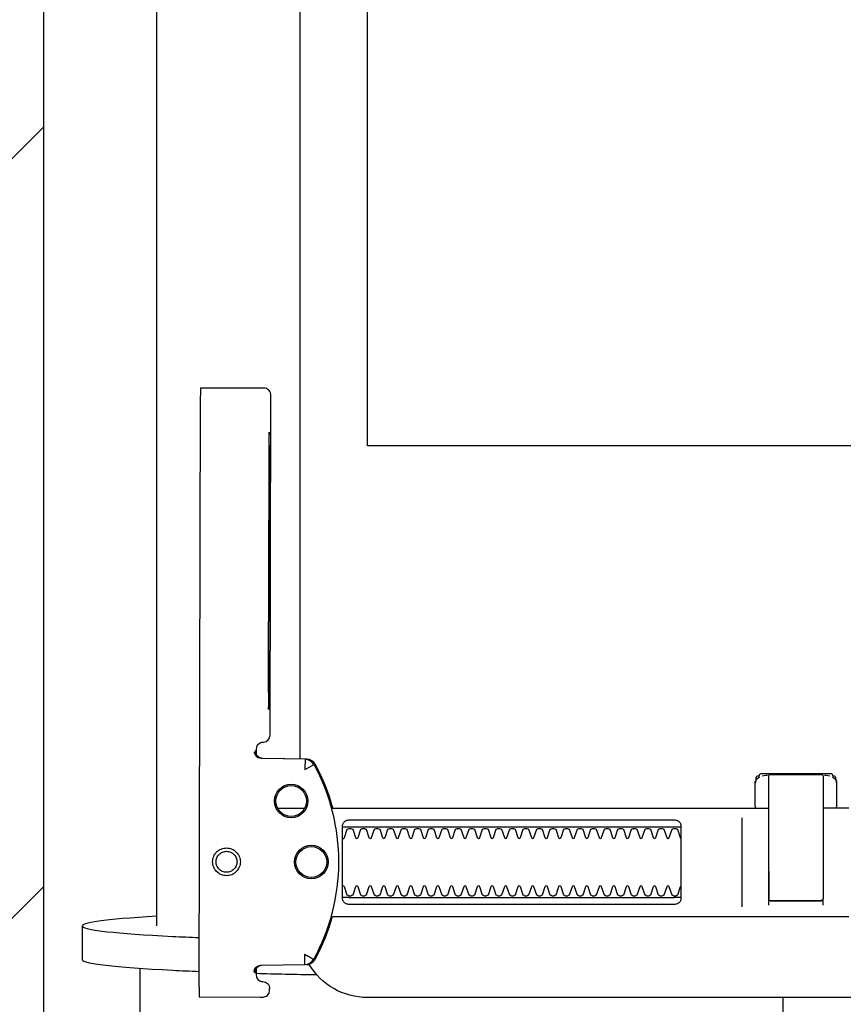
# Model space of a CAD drawing. Header units: millimetres. Extents: x 28600 to 181045, y -399112 to -163690.
# Tile 157 of 256: x 61155 to 61167, y -197704 to -197689. Entities that reach past the tile are written whole.
import ezdxf

# ---------------------------------------------------------------- set-up
doc = ezdxf.new("R2010")
doc.units = ezdxf.units.MM
doc.layers.get('0').update_dxf_attribs({"color": 8})
doc.layers.add('!! 1_hatch projektowane ściany', color=8, linetype='Continuous')
doc.layers.add('!! 1_PROJ Sciany', color=8, linetype='Continuous')
doc.layers.add('!!_@ wypos sanit nd', color=8, linetype='Continuous', plot=False)

# ---------------------------------------------------------------- blocks, each defined once
blk = doc.blocks.new('A$C4ebe9e89')
for points in [[(-0.18941, 0.18181), (-0.19441, 0.18181)], [(-0.19567, 0.17331), (-0.20939, 0.17331)], [(-0.18941, 0.17081), (-0.04454, 0.17081), (-0.04035, 0.17071), (-0.03616, 0.17042), (-0.032, 0.16993), (-0.02786, 0.16925), (-0.02376, 0.16837), (-0.0197, 0.16731), (-0.0157, 0.16606), (-0.01176, 0.16462), (-0.00789, 0.163), (-0.0041, 0.1612), (-0.0004, 0.15923), (0.0032, 0.15708), (0.00671, 0.15478), (0.0101, 0.1523), (0.01337, 0.14968)], [(-0.19839, 0.16455), (-0.11148, 0.16437)], [(-0.19593, 0.15629), (-0.19608, 0.15629), (-0.19638, 0.15629), (-0.19593, 0.1562), (-0.19577, 0.15614), (-0.19563, 0.15605), (-0.19551, 0.15594), (-0.1954, 0.15581), (-0.19532, 0.15567), (-0.19526, 0.15551), (-0.19523, 0.15535)], [(-0.16479, 0.14865), (-0.16466, 0.1552), (-0.16464, 0.15536), (-0.1646, 0.15551), (-0.16454, 0.15566), (-0.16445, 0.15579), (-0.16435, 0.15591), (-0.16422, 0.15601), (-0.16408, 0.15609), (-0.16394, 0.15614), (-0.16348, 0.15622), (-0.1638, 0.15623), (-0.16395, 0.15623)], [(-0.12195, 0.15427), (-0.15195, 0.15433)], [(-0.15195, 0.15423), (-0.12195, 0.15417)], [(-0.172, 0.15297), (-0.172, 0.14892)], [(-0.172, 0.06856), (-0.172, 0.07236)], [(0.16493, 0.14968), (-0.16477, 0.14968)], [(-0.172, 0.14497), (-0.172, 0.08036)], [(-0.1852, 0.14236), (-0.1852, 0.09436)], [(-0.1748, 0.09436), (-0.1748, 0.14236)], [(-0.11847, 0.04968), (-0.11847, 0.13968), (0.11153, 0.13968), (0.11153, 0.04968)], [(-0.17342, 0.08436), (-0.18658, 0.08436)], [(-0.172, 0.0823), (-0.17167, 0.08236), (-0.1682, 0.08236), (-0.16809, 0.08236), (-0.16798, 0.08234), (-0.16789, 0.08225), (-0.16779, 0.08224), (-0.16762, 0.08223), (-0.16752, 0.08223), (-0.16741, 0.08221), (-0.1673, 0.08214), (-0.16725, 0.082), (-0.16725, 0.08174), (-0.16711, 0.08172), (-0.16701, 0.08168), (-0.16693, 0.08162), (-0.16687, 0.08148), (-0.16687, 0.07124), (-0.16691, 0.07111), (-0.16701, 0.07103), (-0.16725, 0.07098), (-0.16725, 0.07071), (-0.16728, 0.07061), (-0.16735, 0.07054), (-0.16746, 0.0705), (-0.16762, 0.07049), (-0.16775, 0.07048), (-0.16789, 0.07046), (-0.16797, 0.07039), (-0.16807, 0.07036), (-0.1682, 0.07036), (-0.17167, 0.07036), (-0.172, 0.07041)], [(-0.16829, 0.08235), (-0.16772, 0.08221), (-0.16738, 0.08176)], [(-0.18633, 0.08036), (-0.17526, 0.08036), (-0.17367, 0.08036)], [(-0.16723, 0.08135), (-0.16714, 0.08082), (-0.16713, 0.08055)], [(-0.2, 0.07831), (-0.20939, 0.07831)], [(-0.18633, 0.07236), (-0.1855, 0.07236), (-0.18567, 0.07246), (-0.1857, 0.07256)], [(-0.16713, 0.07216), (-0.16714, 0.0719), (-0.16723, 0.07137)], [(-0.16738, 0.07096), (-0.16772, 0.07051), (-0.16829, 0.07036)]]:
    blk.add_lwpolyline(points)
for points in [[(-0.19989, 0.16454), (-0.19995, 0.15554, 0.009369), (-0.19993, 0.15511), (-0.19991, 0.15494), (-0.19986, 0.15477), (-0.19978, 0.15461), (-0.19968, 0.15447), (-0.19955, 0.15435), (-0.1994, 0.15426), (-0.19924, 0.15419), (-0.19907, 0.15415), (-0.19895, 0.15414), (-0.1988, 0.15414)], [(-0.16412, 0.15607), (-0.16324, 0.15607), (-0.16303, 0.15604), (-0.16282, 0.15598), (-0.16264, 0.15587), (-0.16249, 0.15572), (-0.16236, 0.15555), (-0.16228, 0.15535), (-0.16224, 0.15515, 0.002299), (-0.16224, 0.15503, 0.40455), (-0.16124, 0.15406), (-0.11145, 0.15396), (-0.11127, 0.15396), (-0.11111, 0.15396), (-0.11099, 0.15396), (-0.11083, 0.15397), (-0.11065, 0.15401), (-0.11048, 0.15408), (-0.11033, 0.15418), (-0.1102, 0.1543), (-0.11009, 0.15445), (-0.11001, 0.15461), (-0.10996, 0.15479), (-0.10995, 0.15497), (-0.10997, 0.16396), (-0.10998, 0.16435)], [(-0.19576, 0.15613), (-0.19665, 0.15613, 0.282591), (-0.19753, 0.15558), (-0.19757, 0.15549), (-0.19761, 0.15538), (-0.19763, 0.15529), (-0.19764, 0.15514, -0.415352), (-0.19864, 0.15414)], [(-0.19623, 0.15644), (-0.19587, 0.15638), (-0.19555, 0.15617), (-0.19533, 0.15585), (-0.19523, 0.1555), (-0.19513, 0.14894), (-0.19513, 0.14888, 0.265347), (-0.19435, 0.14762, 0.125711), (-0.17997, 0.14391, 0.125711), (-0.16558, 0.14756, 0.26954), (-0.16479, 0.14885), (-0.16467, 0.1554), (-0.16464, 0.15562), (-0.16456, 0.15583), (-0.16444, 0.15601), (-0.16428, 0.15617), (-0.16409, 0.15628), (-0.16388, 0.15635), (-0.16368, 0.15638)], [(-0.19512, 0.14869), (-0.19511, 0.1485), (-0.19509, 0.1484), (-0.19506, 0.1483), (-0.19503, 0.1482), (-0.19498, 0.1481), (-0.19493, 0.148), (-0.19488, 0.14791), (-0.19482, 0.14782), (-0.19475, 0.14774), (-0.19467, 0.14766), (-0.1946, 0.14759), (-0.19451, 0.14753), (-0.19443, 0.14747), (-0.19434, 0.14742), (-0.19358, 0.14701), (-0.19281, 0.14663), (-0.19203, 0.14628), (-0.19124, 0.14594), (-0.19044, 0.14563), (-0.18964, 0.14534), (-0.18882, 0.14507), (-0.188, 0.14483), (-0.188, 0.06856, 0.414214)], [(-0.172, 0.14478), (-0.17117, 0.14502), (-0.17034, 0.14528), (-0.16952, 0.14557), (-0.16871, 0.14588), (-0.16791, 0.14622), (-0.16712, 0.14657), (-0.16635, 0.14695), (-0.16558, 0.14736), (-0.16557, 0.14736, 0.269546), (-0.16479, 0.14865)], [(-0.15993, 0.04968), (-0.17248, 0.04968, 0.405519), (-0.172, 0.05018), (-0.172, 0.05088, 0.414214), (-0.1725, 0.05138), (-0.1875, 0.05138, 0.414214), (-0.188, 0.05088), (-0.188, 0.05018, 0.405519), (-0.18751, 0.04968), (-0.19, 0.04968, -0.414214), (-0.2, 0.05968), (-0.2, 0.13968, -0.266001), (-0.19506, 0.1483)], [(-0.18353, 0.09336, 0.182836), (-0.18364, 0.09345), (-0.18485, 0.09386, 0.050055), (-0.185, 0.09412), (-0.185, 0.0944, 0.050055), (-0.18485, 0.09466), (-0.18364, 0.09507, 0.719897), (-0.18364, 0.09545), (-0.18485, 0.09586, 0.050055), (-0.185, 0.09612), (-0.185, 0.0964, 0.050055), (-0.18485, 0.09666), (-0.18364, 0.09707, 0.719897), (-0.18364, 0.09745), (-0.18485, 0.09786, 0.050055), (-0.185, 0.09812), (-0.185, 0.0984, 0.050055), (-0.18485, 0.09866), (-0.18364, 0.09907, 0.719897), (-0.18364, 0.09945), (-0.18485, 0.09986, 0.050055), (-0.185, 0.10012), (-0.185, 0.1004, 0.050055), (-0.18485, 0.10066), (-0.18364, 0.10107, 0.719897), (-0.18364, 0.10145), (-0.18485, 0.10186, 0.050055), (-0.185, 0.10212), (-0.185, 0.1024, 0.050055), (-0.18485, 0.10266), (-0.18364, 0.10307, 0.719897), (-0.18364, 0.10345), (-0.18485, 0.10386, 0.050055), (-0.185, 0.10412), (-0.185, 0.1044, 0.050055), (-0.18485, 0.10466), (-0.18364, 0.10507, 0.719897), (-0.18364, 0.10545), (-0.18485, 0.10586, 0.050055), (-0.185, 0.10612), (-0.185, 0.1064, 0.050055), (-0.18485, 0.10666), (-0.18364, 0.10707, 0.719897), (-0.18364, 0.10745), (-0.18485, 0.10786, 0.050055), (-0.185, 0.10812), (-0.185, 0.1084, 0.050055), (-0.18485, 0.10866), (-0.18364, 0.10907, 0.719897), (-0.18364, 0.10945), (-0.18485, 0.10986, 0.050055), (-0.185, 0.11012), (-0.185, 0.1104, 0.050055), (-0.18485, 0.11066), (-0.18364, 0.11107, 0.719897), (-0.18364, 0.11145), (-0.18485, 0.11186, 0.050055), (-0.185, 0.11212), (-0.185, 0.1124, 0.050055), (-0.18485, 0.11266), (-0.18364, 0.11307, 0.719897), (-0.18364, 0.11345), (-0.18485, 0.11386, 0.050055), (-0.185, 0.11412), (-0.185, 0.1144, 0.050055), (-0.18485, 0.11466), (-0.18364, 0.11507, 0.719897), (-0.18364, 0.11545), (-0.18485, 0.11586, 0.050055), (-0.185, 0.11612), (-0.185, 0.1164, 0.050055), (-0.18485, 0.11666), (-0.18364, 0.11707, 0.719897), (-0.18364, 0.11745), (-0.18485, 0.11786, 0.050055), (-0.185, 0.11812), (-0.185, 0.1184, 0.050055), (-0.18485, 0.11866), (-0.18364, 0.11907, 0.719897), (-0.18364, 0.11945), (-0.18485, 0.11986, 0.050055), (-0.185, 0.12012), (-0.185, 0.1204, 0.050055), (-0.18485, 0.12066), (-0.18364, 0.12107, 0.719897), (-0.18364, 0.12145), (-0.18485, 0.12186, 0.050055), (-0.185, 0.12212), (-0.185, 0.1224, 0.050055), (-0.18485, 0.12266), (-0.18364, 0.12307, 0.719897), (-0.18364, 0.12345), (-0.18485, 0.12386, 0.050055), (-0.185, 0.12412), (-0.185, 0.1244, 0.050055), (-0.18485, 0.12466), (-0.18364, 0.12507, 0.719897), (-0.18364, 0.12545), (-0.18485, 0.12586, 0.050055), (-0.185, 0.12612), (-0.185, 0.1264, 0.050055), (-0.18485, 0.12666), (-0.18364, 0.12707, 0.719897), (-0.18364, 0.12745), (-0.18485, 0.12786, 0.050055), (-0.185, 0.12812), (-0.185, 0.1284, 0.050055), (-0.18485, 0.12866), (-0.18364, 0.12907, 0.719897), (-0.18364, 0.12945), (-0.18485, 0.12986, 0.050055), (-0.185, 0.13012), (-0.185, 0.1304, 0.050055), (-0.18485, 0.13066), (-0.18364, 0.13107, 0.719897), (-0.18364, 0.13145), (-0.18485, 0.13186, 0.050055), (-0.185, 0.13212), (-0.185, 0.1324, 0.050055), (-0.18485, 0.13266), (-0.18364, 0.13307, 0.719897), (-0.18364, 0.13345), (-0.18485, 0.13386, 0.050055), (-0.185, 0.13412), (-0.185, 0.1344, 0.050055), (-0.18485, 0.13466), (-0.18364, 0.13507, 0.719897), (-0.18364, 0.13545), (-0.18485, 0.13586, 0.050055), (-0.185, 0.13612), (-0.185, 0.1364, 0.050055), (-0.18485, 0.13666), (-0.18364, 0.13707, 0.719897), (-0.18364, 0.13745), (-0.18485, 0.13786, 0.050055), (-0.185, 0.13812), (-0.185, 0.1384, 0.050055), (-0.18485, 0.13866), (-0.18364, 0.13907, 0.719897), (-0.18364, 0.13945), (-0.18485, 0.13986, 0.050055), (-0.185, 0.14012), (-0.185, 0.1404, 0.050055), (-0.18485, 0.14066), (-0.18364, 0.14107, 0.719897), (-0.18364, 0.14145), (-0.18485, 0.14186, 0.050055), (-0.185, 0.14212), (-0.185, 0.1424, 0.050055), (-0.18485, 0.14266), (-0.18364, 0.14307, 0.474594), (-0.18353, 0.14336)], [(-0.17647, 0.14336, 0.474594), (-0.17636, 0.14307), (-0.17514, 0.14266, 0.050055), (-0.175, 0.1424), (-0.175, 0.14212, 0.050055), (-0.17514, 0.14186), (-0.17636, 0.14145, 0.719897), (-0.17636, 0.14107), (-0.17514, 0.14066, 0.050055), (-0.175, 0.1404), (-0.175, 0.14012, 0.050055), (-0.17514, 0.13986), (-0.17636, 0.13945, 0.719897), (-0.17636, 0.13907), (-0.17514, 0.13866, 0.050055), (-0.175, 0.1384), (-0.175, 0.13812, 0.050055), (-0.17514, 0.13786), (-0.17636, 0.13745, 0.719897), (-0.17636, 0.13707), (-0.17514, 0.13666, 0.050055), (-0.175, 0.1364), (-0.175, 0.13612, 0.050055), (-0.17514, 0.13586), (-0.17636, 0.13545, 0.719897), (-0.17636, 0.13507), (-0.17514, 0.13466, 0.050055), (-0.175, 0.1344), (-0.175, 0.13412, 0.050055), (-0.17514, 0.13386), (-0.17636, 0.13345, 0.719897), (-0.17636, 0.13307), (-0.17514, 0.13266, 0.050055), (-0.175, 0.1324), (-0.175, 0.13212, 0.050055), (-0.17514, 0.13186), (-0.17636, 0.13145, 0.719897), (-0.17636, 0.13107), (-0.17514, 0.13066, 0.050055), (-0.175, 0.1304), (-0.175, 0.13012, 0.050055), (-0.17514, 0.12986), (-0.17636, 0.12945, 0.719897), (-0.17636, 0.12907), (-0.17514, 0.12866, 0.050055), (-0.175, 0.1284), (-0.175, 0.12812, 0.050055), (-0.17514, 0.12786), (-0.17636, 0.12745, 0.719897), (-0.17636, 0.12707), (-0.17514, 0.12666, 0.050055), (-0.175, 0.1264), (-0.175, 0.12612, 0.050055), (-0.17514, 0.12586), (-0.17636, 0.12545, 0.719897), (-0.17636, 0.12507), (-0.17514, 0.12466, 0.050055), (-0.175, 0.1244), (-0.175, 0.12412, 0.050055), (-0.17514, 0.12386), (-0.17636, 0.12345, 0.719897), (-0.17636, 0.12307), (-0.17514, 0.12266, 0.050055), (-0.175, 0.1224), (-0.175, 0.12212, 0.050055), (-0.17514, 0.12186), (-0.17636, 0.12145, 0.719897), (-0.17636, 0.12107), (-0.17514, 0.12066, 0.050055), (-0.175, 0.1204), (-0.175, 0.12012, 0.050055), (-0.17514, 0.11986), (-0.17636, 0.11945, 0.719897), (-0.17636, 0.11907), (-0.17514, 0.11866, 0.050055), (-0.175, 0.1184), (-0.175, 0.11812, 0.050055), (-0.17514, 0.11786), (-0.17636, 0.11745, 0.719897), (-0.17636, 0.11707), (-0.17514, 0.11666, 0.050055), (-0.175, 0.1164), (-0.175, 0.11612, 0.050055), (-0.17514, 0.11586), (-0.17636, 0.11545, 0.719897), (-0.17636, 0.11507), (-0.17514, 0.11466, 0.050055), (-0.175, 0.1144), (-0.175, 0.11412, 0.050055), (-0.17514, 0.11386), (-0.17636, 0.11345, 0.719897), (-0.17636, 0.11307), (-0.17514, 0.11266, 0.050055), (-0.175, 0.1124), (-0.175, 0.11212, 0.050055), (-0.17514, 0.11186), (-0.17636, 0.11145, 0.719897), (-0.17636, 0.11107), (-0.17514, 0.11066, 0.050055), (-0.175, 0.1104), (-0.175, 0.11012, 0.050055), (-0.17514, 0.10986), (-0.17636, 0.10945, 0.719897), (-0.17636, 0.10907), (-0.17514, 0.10866, 0.050055), (-0.175, 0.1084), (-0.175, 0.10812, 0.050055), (-0.17514, 0.10786), (-0.17636, 0.10745, 0.719897), (-0.17636, 0.10707), (-0.17514, 0.10666, 0.050055), (-0.175, 0.1064), (-0.175, 0.10612, 0.050055), (-0.17514, 0.10586), (-0.17636, 0.10545, 0.719897), (-0.17636, 0.10507), (-0.17514, 0.10466, 0.050055), (-0.175, 0.1044), (-0.175, 0.10412, 0.050055), (-0.17514, 0.10386), (-0.17636, 0.10345, 0.719897), (-0.17636, 0.10307), (-0.17514, 0.10266, 0.050055), (-0.175, 0.1024), (-0.175, 0.10212, 0.050055), (-0.17514, 0.10186), (-0.17636, 0.10145, 0.719897), (-0.17636, 0.10107), (-0.17514, 0.10066, 0.050055), (-0.175, 0.1004), (-0.175, 0.10012, 0.050055), (-0.17514, 0.09986), (-0.17636, 0.09945, 0.719897), (-0.17636, 0.09907), (-0.17514, 0.09866, 0.050055), (-0.175, 0.0984), (-0.175, 0.09812, 0.050055), (-0.17514, 0.09786), (-0.17636, 0.09745, 0.719897), (-0.17636, 0.09707), (-0.17514, 0.09666, 0.050055), (-0.175, 0.0964), (-0.175, 0.09612, 0.050055), (-0.17514, 0.09586), (-0.17636, 0.09545, 0.719897), (-0.17636, 0.09507), (-0.17514, 0.09466, 0.050055), (-0.175, 0.0944), (-0.175, 0.09412, 0.050055), (-0.17514, 0.09386), (-0.17636, 0.09345, 0.182836), (-0.17647, 0.09336)], [(-0.1857, 0.08016), (-0.1857, 0.07256), (-0.1857, 0.08016), (-0.18567, 0.08026), (-0.18559, 0.08034), (-0.17695, 0.08036), (-0.16725, 0.08036, -0.414214), (-0.16705, 0.08016), (-0.16705, 0.07256, -0.414214), (-0.16725, 0.07236), (-0.18543, 0.07236), (-0.18553, 0.0724), (-0.18559, 0.07256)]]:
    blk.add_lwpolyline(points, format="xyb")
for points in [[(-0.17994, 0.16256), (-0.17974, 0.16255), (-0.17954, 0.16252), (-0.17934, 0.16247), (-0.17915, 0.1624), (-0.17897, 0.16231), (-0.1788, 0.16221), (-0.17864, 0.16209), (-0.17849, 0.16196), (-0.17836, 0.16181), (-0.17824, 0.16165), (-0.17813, 0.16147), (-0.17805, 0.16129), (-0.17798, 0.1611), (-0.17793, 0.16091), (-0.1779, 0.16071), (-0.17789, 0.16051), (-0.1779, 0.16031), (-0.17793, 0.16011), (-0.17798, 0.15991), (-0.17805, 0.15972), (-0.17814, 0.15954), (-0.17824, 0.15937), (-0.17836, 0.15921), (-0.1785, 0.15906), (-0.17865, 0.15893), (-0.17881, 0.15881), (-0.17898, 0.1587), (-0.17916, 0.15862), (-0.17935, 0.15855), (-0.17955, 0.1585), (-0.17975, 0.15847), (-0.17995, 0.15846), (-0.18015, 0.15847), (-0.18035, 0.1585), (-0.18054, 0.15855), (-0.18073, 0.15862), (-0.18091, 0.15871), (-0.18108, 0.15881), (-0.18124, 0.15893), (-0.18139, 0.15907), (-0.18153, 0.15922), (-0.18165, 0.15938), (-0.18175, 0.15955), (-0.18184, 0.15973), (-0.1819, 0.15992), (-0.18195, 0.16012), (-0.18198, 0.16031), (-0.18199, 0.16052), (-0.18198, 0.16072), (-0.18195, 0.16091), (-0.1819, 0.16111), (-0.18183, 0.1613), (-0.18175, 0.16148), (-0.18164, 0.16165), (-0.18152, 0.16181), (-0.18139, 0.16196), (-0.18124, 0.1621), (-0.18108, 0.16222), (-0.1809, 0.16232), (-0.18072, 0.1624), (-0.18053, 0.16247), (-0.18034, 0.16252), (-0.18014, 0.16255)], [(-0.17994, 0.16205), (-0.17979, 0.16205), (-0.17964, 0.16202), (-0.17949, 0.16199), (-0.17935, 0.16194), (-0.17921, 0.16187), (-0.17908, 0.16179), (-0.17896, 0.1617), (-0.17884, 0.1616), (-0.17874, 0.16149), (-0.17865, 0.16136), (-0.17857, 0.16123), (-0.17851, 0.1611), (-0.17846, 0.16095), (-0.17842, 0.1608), (-0.1784, 0.16065), (-0.17839, 0.1605), (-0.1784, 0.16035), (-0.17842, 0.1602), (-0.17846, 0.16005), (-0.17851, 0.15991), (-0.17858, 0.15977), (-0.17866, 0.15964), (-0.17875, 0.15952), (-0.17885, 0.15941), (-0.17896, 0.1593), (-0.17908, 0.15921), (-0.17921, 0.15914), (-0.17935, 0.15907), (-0.1795, 0.15902), (-0.17964, 0.15898), (-0.17979, 0.15896), (-0.17995, 0.15895), (-0.1801, 0.15896), (-0.18025, 0.15899), (-0.18039, 0.15902), (-0.18054, 0.15907), (-0.18067, 0.15914), (-0.18081, 0.15922), (-0.18093, 0.15931), (-0.18104, 0.15941), (-0.18114, 0.15952), (-0.18123, 0.15965), (-0.18131, 0.15978), (-0.18138, 0.15991), (-0.18143, 0.16006), (-0.18146, 0.16021), (-0.18148, 0.16036), (-0.18149, 0.16051), (-0.18148, 0.16066), (-0.18146, 0.16081), (-0.18142, 0.16096), (-0.18137, 0.1611), (-0.18131, 0.16124), (-0.18123, 0.16137), (-0.18114, 0.16149), (-0.18104, 0.1616), (-0.18092, 0.1617), (-0.1808, 0.1618), (-0.18067, 0.16187), (-0.18053, 0.16194), (-0.18039, 0.16199), (-0.18024, 0.16203), (-0.18009, 0.16205)], [(-0.17471, 0.14336), (-0.17462, 0.14336), (-0.17454, 0.14335), (-0.17445, 0.14333), (-0.17436, 0.14331), (-0.17428, 0.14327), (-0.1742, 0.14323), (-0.17413, 0.14318), (-0.17406, 0.14313), (-0.174, 0.14306), (-0.17394, 0.14299), (-0.17389, 0.1429), (-0.17384, 0.1428), (-0.1738, 0.1427), (-0.17378, 0.14259), (-0.17376, 0.14247), (-0.17375, 0.14236), (-0.17375, 0.09436), (-0.17376, 0.09424), (-0.17378, 0.09413), (-0.1738, 0.09402), (-0.17384, 0.09391), (-0.17389, 0.09382), (-0.17394, 0.09373), (-0.174, 0.09366), (-0.17406, 0.09359), (-0.17413, 0.09353), (-0.1742, 0.09349), (-0.17428, 0.09344), (-0.17436, 0.09341), (-0.17445, 0.09339), (-0.17454, 0.09337), (-0.17462, 0.09336), (-0.17471, 0.09336), (-0.18529, 0.09336), (-0.18538, 0.09336), (-0.18546, 0.09337), (-0.18555, 0.09339), (-0.18564, 0.09341), (-0.18572, 0.09344), (-0.1858, 0.09349), (-0.18587, 0.09353), (-0.18594, 0.09359), (-0.186, 0.09366), (-0.18606, 0.09373), (-0.18611, 0.09382), (-0.18616, 0.09391), (-0.1862, 0.09402), (-0.18622, 0.09413), (-0.18624, 0.09424), (-0.18624, 0.09436), (-0.18624, 0.14236), (-0.18624, 0.14247), (-0.18622, 0.14259), (-0.1862, 0.1427), (-0.18616, 0.1428), (-0.18611, 0.1429), (-0.18606, 0.14299), (-0.186, 0.14306), (-0.18594, 0.14313), (-0.18587, 0.14318), (-0.1858, 0.14323), (-0.18572, 0.14327), (-0.18564, 0.14331), (-0.18555, 0.14333), (-0.18546, 0.14335), (-0.18538, 0.14336), (-0.18529, 0.14336)]]:
    blk.add_lwpolyline(points, close=True)
for points in [[(-0.19435, 0.14766), (-0.19435, 0.14766), (-0.19435, 0.14766), (-0.19435, 0.14766), (-0.19435, 0.14766), (-0.19435, 0.14766), (-0.19434, 0.14766), (-0.19434, 0.14766), (-0.19434, 0.14766), (-0.19434, 0.14766), (-0.19434, 0.14766), (-0.19435, 0.14766), (-0.19435, 0.14766), (-0.19435, 0.14766), (-0.19435, 0.14766), (-0.19435, 0.14766), (-0.19435, 0.14766), (-0.19435, 0.14766), (-0.19435, 0.14766), (-0.19435, 0.14767), (-0.19435, 0.14767), (-0.19435, 0.14767), (-0.19435, 0.14767), (-0.19435, 0.14767), (-0.19435, 0.14767), (-0.19435, 0.14768), (-0.19434, 0.14768), (-0.19434, 0.14768), (-0.19434, 0.14769), (-0.19434, 0.14769), (-0.19433, 0.1477), (-0.19433, 0.1477), (-0.19433, 0.14771), (-0.19433, 0.14771), (-0.19433, 0.14772), (-0.19432, 0.14772), (-0.19432, 0.14773), (-0.19432, 0.14773), (-0.19431, 0.14774), (-0.19431, 0.14774), (-0.19431, 0.14775), (-0.1943, 0.14776), (-0.1943, 0.14776), (-0.1943, 0.14777), (-0.19429, 0.14778), (-0.19429, 0.14779), (-0.19428, 0.14779), (-0.19428, 0.1478), (-0.19428, 0.14781), (-0.19427, 0.14782), (-0.19427, 0.14783), (-0.19426, 0.14784), (-0.19426, 0.14784), (-0.19425, 0.14785), (-0.19425, 0.14786), (-0.19424, 0.14787), (-0.19424, 0.14788), (-0.19423, 0.14789), (-0.19423, 0.1479), (-0.19422, 0.14791), (-0.19421, 0.14792), (-0.19421, 0.14793), (-0.1942, 0.14794), (-0.1942, 0.14796), (-0.19419, 0.14797), (-0.19418, 0.14798), (-0.19418, 0.14799), (-0.19417, 0.148), (-0.19416, 0.14801), (-0.19416, 0.14803), (-0.19415, 0.14804), (-0.19414, 0.14806), (-0.19412, 0.14809), (-0.19411, 0.14812), (-0.19409, 0.14814), (-0.19408, 0.14817), (-0.19406, 0.1482), (-0.19405, 0.14823), (-0.19395, 0.14841), (-0.19393, 0.14844), (-0.19389, 0.14851), (-0.19388, 0.14854), (-0.19386, 0.14858), (-0.19384, 0.14861), (-0.19382, 0.14864), (-0.1938, 0.14868), (-0.19378, 0.14871), (-0.19376, 0.14875), (-0.19375, 0.14877), (-0.19375, 0.14878), (-0.19374, 0.14878), (-0.19373, 0.1488), (-0.19373, 0.14881), (-0.19372, 0.14882), (-0.19372, 0.14883), (-0.19371, 0.14884), (-0.19371, 0.14885), (-0.1937, 0.14885), (-0.1937, 0.14886), (-0.1937, 0.14886), (-0.1937, 0.14886), (-0.1937, 0.14887), (-0.1937, 0.14887), (-0.19369, 0.14888), (-0.19369, 0.14889), (-0.19369, 0.14889), (-0.19368, 0.1489), (-0.19368, 0.1489), (-0.19368, 0.1489), (-0.19368, 0.14891), (-0.19367, 0.14891), (-0.19367, 0.14892), (-0.19366, 0.14892), (-0.19366, 0.14892), (-0.19365, 0.14893), (-0.19365, 0.14893), (-0.19364, 0.14894), (-0.19364, 0.14894), (-0.19364, 0.14894), (-0.19363, 0.14895), (-0.19363, 0.14895), (-0.19363, 0.14896), (-0.19363, 0.14896), (-0.19363, 0.14896), (-0.19363, 0.14897), (-0.19363, 0.14897), (-0.19363, 0.14898), (-0.19363, 0.14898), (-0.19363, 0.14899), (-0.19363, 0.14899), (-0.19364, 0.14899), (-0.19364, 0.149), (-0.19364, 0.149), (-0.19364, 0.149), (-0.19365, 0.149), (-0.19365, 0.149), (-0.19365, 0.149), (-0.19365, 0.149), (-0.19365, 0.149), (-0.19365, 0.149), (-0.19366, 0.149), (-0.19366, 0.149), (-0.19366, 0.149), (-0.19366, 0.149), (-0.19366, 0.149), (-0.19367, 0.149), (-0.19367, 0.149), (-0.19367, 0.149), (-0.19367, 0.149), (-0.19368, 0.149), (-0.19368, 0.149), (-0.19368, 0.149), (-0.19369, 0.149), (-0.19369, 0.14899), (-0.1937, 0.14899), (-0.1937, 0.14899), (-0.1937, 0.14899), (-0.19371, 0.14899), (-0.19371, 0.14899), (-0.19371, 0.14899), (-0.19372, 0.14898), (-0.19372, 0.14898), (-0.19373, 0.14898), (-0.19373, 0.14898), (-0.19373, 0.14898), (-0.19374, 0.14898), (-0.19374, 0.14898), (-0.19375, 0.14898), (-0.19375, 0.14899), (-0.19376, 0.14899), (-0.19376, 0.14899), (-0.19376, 0.14899), (-0.19377, 0.14899), (-0.19377, 0.14899), (-0.19377, 0.14899), (-0.19378, 0.14899), (-0.19378, 0.14899), (-0.19378, 0.14899), (-0.19378, 0.14899), (-0.19378, 0.14899), (-0.19379, 0.14899), (-0.19379, 0.14899), (-0.19379, 0.14899), (-0.1938, 0.14899), (-0.1938, 0.14899), (-0.19381, 0.14899), (-0.19381, 0.14899), (-0.19382, 0.14899), (-0.19382, 0.14899), (-0.19383, 0.14899), (-0.19384, 0.14899), (-0.19385, 0.14899), (-0.19385, 0.14899), (-0.19386, 0.14899), (-0.19387, 0.14899), (-0.19388, 0.14899), (-0.19388, 0.14899), (-0.19389, 0.14898), (-0.1939, 0.14898), (-0.19391, 0.14898), (-0.19392, 0.14898), (-0.19397, 0.14898), (-0.19398, 0.14898), (-0.19399, 0.14898), (-0.194, 0.14898), (-0.19401, 0.14898), (-0.19402, 0.14898), (-0.19403, 0.14898), (-0.19404, 0.14898), (-0.19406, 0.14898), (-0.19407, 0.14898), (-0.19408, 0.14898), (-0.19409, 0.14898), (-0.1941, 0.14898), (-0.19411, 0.14898), (-0.19416, 0.14898), (-0.19419, 0.14898), (-0.19421, 0.14898), (-0.19424, 0.14898), (-0.19426, 0.14898), (-0.19428, 0.14898), (-0.19431, 0.14898), (-0.19433, 0.14898), (-0.19435, 0.14898), (-0.19438, 0.14897), (-0.19455, 0.14897), (-0.19457, 0.14897), (-0.19459, 0.14897), (-0.19461, 0.14897), (-0.19463, 0.14897), (-0.19464, 0.14897), (-0.19465, 0.14897), (-0.19466, 0.14897), (-0.19467, 0.14897), (-0.19468, 0.14897), (-0.19469, 0.14897), (-0.1947, 0.14897), (-0.19471, 0.14897), (-0.19472, 0.14897), (-0.19473, 0.14897), (-0.19473, 0.14897), (-0.19474, 0.14897), (-0.19475, 0.14897), (-0.19476, 0.14897), (-0.19477, 0.14897), (-0.19478, 0.14897), (-0.19479, 0.14897), (-0.19479, 0.14897), (-0.1948, 0.14897), (-0.19481, 0.14897), (-0.19482, 0.14896), (-0.19483, 0.14896), (-0.19483, 0.14896), (-0.19484, 0.14896), (-0.19485, 0.14896), (-0.19486, 0.14896), (-0.19486, 0.14896), (-0.19487, 0.14896), (-0.19488, 0.14896), (-0.19489, 0.14896), (-0.19489, 0.14896), (-0.1949, 0.14896), (-0.19491, 0.14896), (-0.19491, 0.14896), (-0.19492, 0.14896), (-0.19493, 0.14896), (-0.19493, 0.14896), (-0.19494, 0.14896), (-0.19495, 0.14896), (-0.19495, 0.14896), (-0.19496, 0.14896), (-0.19497, 0.14896), (-0.19498, 0.14896), (-0.19499, 0.14896), (-0.19499, 0.14896), (-0.195, 0.14896), (-0.19501, 0.14896), (-0.19501, 0.14896), (-0.19502, 0.14896), (-0.19502, 0.14896), (-0.19503, 0.14896), (-0.19503, 0.14896), (-0.19504, 0.14896), (-0.19504, 0.14896), (-0.19504, 0.14896), (-0.19505, 0.14896), (-0.19505, 0.14896), (-0.19506, 0.14896), (-0.19506, 0.14896), (-0.19506, 0.14896), (-0.19507, 0.14896), (-0.19507, 0.14896), (-0.19508, 0.14896), (-0.19508, 0.14896), (-0.19508, 0.14896), (-0.19509, 0.14896), (-0.19509, 0.14896), (-0.19509, 0.14896), (-0.1951, 0.14896), (-0.1951, 0.14896), (-0.1951, 0.14896), (-0.1951, 0.14896), (-0.19511, 0.14896), (-0.19511, 0.14896), (-0.19511, 0.14896), (-0.19511, 0.14896), (-0.19511, 0.14896), (-0.19512, 0.14896), (-0.19512, 0.14896), (-0.19512, 0.14896), (-0.19512, 0.14896), (-0.19512, 0.14896), (-0.19512, 0.14896), (-0.19512, 0.14895), (-0.19513, 0.14895), (-0.19513, 0.14895), (-0.19513, 0.14895), (-0.19513, 0.14895), (-0.19513, 0.14895), (-0.19513, 0.14895), (-0.19513, 0.14895), (-0.19513, 0.14895), (-0.19513, 0.14895), (-0.19513, 0.14895), (-0.19513, 0.14895), (-0.19513, 0.14895), (-0.19513, 0.14895), (-0.19513, 0.14895), (-0.19513, 0.14896), (-0.19513, 0.14896), (-0.19513, 0.14896), (-0.19513, 0.14896), (-0.19513, 0.14896), (-0.19513, 0.14896), (-0.19513, 0.14896), (-0.19513, 0.14896), (-0.19513, 0.14896), (-0.19513, 0.14896), (-0.19513, 0.14896), (-0.19513, 0.14896), (-0.19513, 0.14896), (-0.19513, 0.14896), (-0.19513, 0.14896), (-0.19513, 0.14895), (-0.19513, 0.14895, 0.269547)], [(-0.1648, 0.14889), (-0.16481, 0.14889), (-0.16484, 0.1489), (-0.16497, 0.1489), (-0.16603, 0.14893), (-0.16612, 0.14893), (-0.16616, 0.14893), (-0.1662, 0.14893), (-0.16623, 0.14894), (-0.16627, 0.14895), (-0.1663, 0.14893), (-0.1663, 0.1489), (-0.16627, 0.14888), (-0.16625, 0.14885), (-0.16623, 0.14881), (-0.16621, 0.14878), (-0.16619, 0.14875), (-0.16561, 0.14767), (-0.16559, 0.14763), (-0.16558, 0.1476, 0.269546)]]:
    blk.add_lwpolyline(points, format="xyb", close=True)
for centre, radius in [((-0.17096, 0.15095), 0.00247), ((-0.17096, 0.15095), 0.00227), ((-0.17997, 0.14797), 0.00247), ((-0.17997, 0.14797), 0.00227)]:
    blk.add_circle(centre, radius)
for centre, major_axis, ratio, start_param, end_param in [((-0.18941, 0.12581), (0, 0.056), 0.04256, 5.645661, 6.988802), ((-0.19441, 0.12581), (0, 0.056), 0.04256, 0, 0.705617), ((-0.19441, 0.12581), (0, 0.056), 0.04256, 0.705617, 0.806963), ((-0.18941, 0.12581), (0, 0.056), 0.04256, 0.705617, 0.807212), ((-0.19839, 0.16453), (-0.0015, 0), 0.008726, 4.712674, 6.283151), ((-0.11148, 0.16436), (-0.0015, 0), 0.008726, 3.141878, 4.712682), ((-0.19663, 0.15713), (-0.000002, -0.001), 0.000289, 6.274459, 6.283185), ((-0.19441, 0.12581), (0, 0.056), 0.04256, 0.998527, 1.179108), ((-0.16324, 0.15707), (-0.000002, -0.001), 0.000289, 6.274459, 6.283185), ((-0.15195, 0.15428), (0.0055, -0.00001), 0.008726, 1.571085, 4.712678), ((-0.12195, 0.15422), (0.0055, -0.00001), 0.008726, 4.712678, 7.854271), ((-0.19879, 0.15514), (-0.000011, -0.001), 0.706875, 0, 0.012337), ((-0.19844, 0.15414), (-0.000501, 0.000001), 0.008726, 0.786107, 1.14947), ((-0.19864, 0.15514), (-0.000006, -0.001), 0.408573, 0, 0.00956), ((-0.19463, 0.14876), (-0.0005, -0.000008), 0.017454, 0, 0.000137), ((-0.16529, 0.14886), (0.0005, -0.00001), 0.000006, 6.282744, 6.283185), ((-0.1852, 0.14236), (0, 0.001), 0.000289, 4.712389, 6.283185), ((-0.1748, 0.14236), (0, -0.001), 0.000289, 1.570796, 3.141593), ((-0.1852, 0.09436), (0, -0.001), 0.000289, 0, 1.570796), ((-0.1748, 0.09436), (0, -0.001), 0.000289, 0, 1.570796), ((-0.16763, 0.08203), (0.000004, 0.0002), 0.133184, 0.00502, 0.005026), ((-0.16723, 0.08153), (0.000013, 0.0002), 0.223, 0.006306, 0.006351), ((-0.16763, 0.07069), (0.000004, -0.0002), 0.133184, 6.278107, 6.278112), ((-0.16723, 0.07118), (0.000013, -0.0002), 0.223, 6.276731, 6.276777)]:
    blk.add_ellipse(centre, major_axis=major_axis, ratio=ratio, start_param=start_param, end_param=end_param)

msp = doc.modelspace()

# ---------------------------------------------------------------- hatches: boundary and pattern name
at = {"layer": '!! 1_hatch projektowane ściany'}
h = msp.add_hatch(dxfattribs=at)
h.set_pattern_fill('ANSI31', color=256, scale=2.5)
h.set_pattern_definition([(45, (0, -1.54), (-5.61266008, 5.61266008), [])])
h.paths.add_polyline_path([(61399.56735, -197845.62813), (61399.56735, -197833.62813), (61155.43682, -197833.62813), (61155.43682, -197623.62813), (61399.56735, -197624.50331), (61399.56735, -197611.62813), (61147.43682, -197611.62813), (61147.43682, -197546.87813), (61135.43682, -197546.87813), (61135.43682, -197910.37813), (61147.43682, -197910.37813), (61147.43682, -197845.62813)])

# ---------------------------------------------------------------- linework, layer by layer
msp.add_lwpolyline([(61399.56735, -197845.62813), (61399.56735, -197833.62813), (61155.43682, -197833.62813), (61155.43682, -197623.62813), (61399.56735, -197624.50331), (61399.56735, -197611.62813), (61147.43682, -197611.62813), (61147.43682, -197546.87813), (61135.43682, -197546.87813), (61135.43682, -197910.37813), (61147.43682, -197910.37813), (61147.43682, -197845.62813)], close=True, dxfattribs=at)
at = {"layer": '!! 1_PROJ Sciany'}
msp.add_lwpolyline([(61155.43682, -197833.62813), (61155.43682, -197623.62813), (61399.56735, -197623.62813)], dxfattribs=at)

# ---------------------------------------------------------------- block references
at = {"layer": '!!_@ wypos sanit nd', "xscale": 100, "yscale": 100, "zscale": 100, "rotation": 89.99999999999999}
msp.add_blockref('A$C4ebe9e89', (61174.18682, -197683.62767), dxfattribs=at)

doc.saveas('drawing.dxf')
